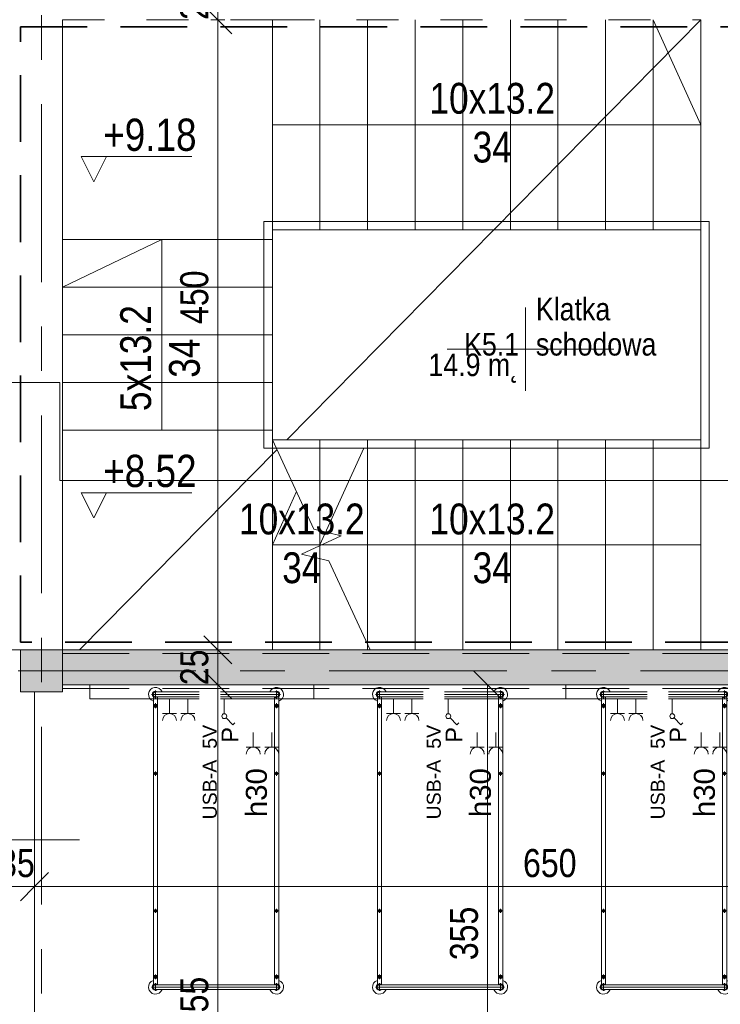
# Model space of a CAD drawing. Header units: centimetres. Extents: x -1631 to 1829, y -257 to 3158.
# Tile 11 of 128: x -1228 to -728, y 1130 to 1833. Entities that reach past the tile are written whole.
import ezdxf

# ---------------------------------------------------------------- set-up
doc = ezdxf.new("R2010")
doc.units = ezdxf.units.CM
for name, pattern in [('Dash', [60, 30, -30]), ('Hidden', [71.4375, 47.625, -23.8125]), ('Oś', [222.25, 127, -31.75, 31.75, -31.75]), ('Ukryte', [71.438, 47.625, -23.813])]:
    doc.linetypes.add(name, pattern=pattern)
for name, color, linetype, lineweight in [('A-ANNO-DIMS', 211, 'Continuous', 13), ('A-ANNO-DIMS-100', 211, 'Continuous', 13), ('A-ANNO-NOTE', 131, 'Continuous', 9), ('A-AREA', 32, 'Continuous', 13), ('A-AREA-IDEN', 2, 'Continuous', 13), ('A-DETL', 90, 'Continuous', 9), ('A-DETL-HDLN', 90, 'Ukryte', 9), ('A-DETL-THIN', 151, 'Continuous', 9), ('A-FLOR', 192, 'Continuous', 13), ('A-GLAZ-IDEN', 152, 'Continuous', 13), ('A-WALL', 113, 'Continuous', 13), ('A-WALL-PATT', 111, 'Continuous', 13), ('G-ANNO-DIMS', 111, 'Continuous', 13), ('G-ANNO-TEXT', 231, 'Continuous', 13), ('I-FURN', 30, 'Continuous', 9), ('Q-SPCQ', 91, 'Continuous', 9), ('S-COLS', 52, 'Continuous', 13), ('S-GRID', 1, 'Continuous', 13), ('S-STRS', 31, 'Continuous', 13), ('S-STRS-MBND', 31, 'Continuous', 13)]:
    doc.layers.add(name, color=color, linetype=linetype, lineweight=lineweight)
doc.styles.add('Arial Narrow', font='ARIALN.TTF', dxfattribs={"height": 22})
doc.styles.add('Arial Narrow_2', font='ARIALN.TTF', dxfattribs={"height": 23})
doc.styles.add('Arial Narrow_5', font='ARIALN.TTF', dxfattribs={"height": 20})
doc.styles.add('Arial_11', font='arial.ttf', dxfattribs={"width": 0.85, "height": 23})
doc.styles.add('Arial_13', font='arial.ttf', dxfattribs={"height": 0.2})
doc.styles.add('Arial_4', font='arial.ttf', dxfattribs={"height": 10})
doc.styles.add('Arial_5', font='arial.ttf', dxfattribs={"height": 12})
doc.styles.add('Arial_6', font='arial.ttf', dxfattribs={"height": 15})
doc.dimstyles.new('Diagonal_1_100__0__wewnętrzne_1', dxfattribs={"dimscale": 30.48, "dimtxt": 20.468619, "dimasz": 0.656168, "dimexe": 0.164042, "dimexo": 0.0625, "dimgap": 0.032808, "dimtad": 1, "dimdec": 0, "dimdsep": 46, "dimtxsty": 'Arial Narrow_5', "dimblk1": 'OBLIQUE', "dimblk2": 'OBLIQUE', "dimsah": 1, "dimcen": 0.09, "dimazin": 0, "dimtfac": 1, "dimtdec": 4, "dimtix": 1, "dimtmove": 0, "dimatfit": 3, "dimfxl": 0.164042, "dimfxlon": 1, "dimtvp": 1, "dimtolj": 1, "dimtzin": 0, "dimarcsym": 2})
doc.dimstyles.new('Diagonal_1_100__0__wewnętrzne_2', dxfattribs={"dimscale": 30.48, "dimtxt": 20.468619, "dimasz": 0.656168, "dimexe": 0.164042, "dimexo": 0.0625, "dimgap": 0.032808, "dimtad": 1, "dimdec": 0, "dimdsep": 46, "dimtxsty": 'Arial Narrow_5', "dimblk1": 'OBLIQUE', "dimblk2": 'OBLIQUE', "dimsah": 1, "dimcen": 0.09, "dimazin": 0, "dimtfac": 1, "dimtdec": 4, "dimtix": 1, "dimtmove": 2, "dimatfit": 3, "dimfxl": 0.164042, "dimfxlon": 1, "dimtvp": 1, "dimtolj": 1, "dimtzin": 0, "dimarcsym": 2})

# ---------------------------------------------------------------- blocks, each defined once
blk = doc.blocks.new('M_Concrete-Square-Column - 300 x 300mm-1794509-5_piętro III __10_50 m_ - stan projektowany')
at = {"layer": 'S-COLS', "lineweight": 9}
blk.add_hatch(color=254, dxfattribs=at).paths.add_polyline_path([(15, -15), (15, 15), (-15, 15), (-15, -15)], flags=0)
for p, q in [((15, 15), (-15, 15)), ((-15, 15), (-15, -15)), ((15, -15), (15, 15)), ((-15, -15), (15, -15))]:
    blk.add_line(p, q, dxfattribs=at)
blk = doc.blocks.new('łóżko 195x90 typ FAMED _102039_ - łóżko 195x90 typ FAMED _102039_-832813-5_piętro III __10_50 m_ - stan projektowany')
at = {"layer": 'I-FURN'}
for p, q in [((-43.25, 102.02), (-43.25, 107.47)), ((-43.25, 106.45), (43.25, 106.45)), ((43.25, 102.02), (43.25, 107.47)), ((-45.98, 104.75), (45.97, 104.75)), ((-44.75, 103.1), (-44.75, -102.61)), ((-43.25, 103.05), (43.25, 103.05)), ((-41.75, -102.55), (-41.75, 103.1)), ((41.75, -102.61), (41.75, 103.05)), ((44.75, 103.1), (44.75, -102.61)), ((-45, 96.6), (-41.5, 96.6)), ((-43.25, 94.85), (-43.25, 98.35)), ((45, 96.6), (41.5, 96.6)), ((43.25, 94.85), (43.25, 98.35)), ((-43.25, 49.69), (-43.25, 46.69)), ((43.25, 49.69), (43.25, 46.69)), ((-44.75, 48.19), (-41.75, 48.19)), ((44.75, 48.19), (41.75, 48.19)), ((-43.25, -48.31), (-43.25, -51.31)), ((43.25, -48.31), (43.25, -51.31)), ((-44.75, -49.81), (-41.75, -49.81)), ((44.75, -49.81), (41.75, -49.81)), ((-45, -96.93), (-41.5, -96.93)), ((-43.25, -95.18), (-43.25, -98.68)), ((45, -96.93), (41.5, -96.93)), ((43.25, -95.18), (43.25, -98.68)), ((45.97, -104.25), (-45.98, -104.25)), ((-43.25, -101.53), (-43.25, -106.98)), ((-43.25, -102.55), (43.25, -102.55)), ((43.25, -101.53), (43.25, -106.98)), ((-43.25, -105.95), (43.25, -105.95))]:
    blk.add_line(p, q, dxfattribs=at)
for centre, radius in [((-43.25, 96.6), 1.25), ((-43.25, 96.6), 0.8), ((43.25, 96.6), 1.25), ((43.25, 96.6), 0.8), ((-43.25, 48.19), 1), ((43.25, 48.19), 1), ((-43.25, -49.81), 1), ((43.25, -49.81), 1), ((-43.25, -96.93), 1.25), ((-43.25, -96.93), 0.8), ((43.25, -96.93), 1.25), ((43.25, -96.93), 0.8)]:
    blk.add_circle(centre, radius, dxfattribs=at)
for centre, radius, start, end in [((-43.25, 104.75), 5, 19.87687, 252.5424), ((-43.25, 104.75), 2.23, 49.8221, 312.38874), ((-43.25, 104.75), 1.93, 62.02067, 297.97933), ((-43.25, 104.75), 1.7, 90, 270), ((43.25, 104.75), 5, 287.4576, 160.12313), ((43.25, 104.75), 2.23, 229.8221, 130.1779), ((43.25, 104.75), 1.93, 242.02067, 117.97933), ((43.25, 104.75), 1.7, 270, 90), ((-43.25, -104.25), 5, 107.4576, 340.12313), ((-43.25, -104.25), 2.23, 49.8221, 310.1779), ((-43.25, -104.25), 1.93, 62.02067, 297.97933), ((-43.25, -104.25), 1.7, 90, 270), ((43.25, -104.25), 5, 199.87687, 72.5424), ((43.25, -104.25), 2.23, 229.8221, 130.1779), ((43.25, -104.25), 1.93, 242.02067, 117.97933), ((43.25, -104.25), 1.7, 270, 90)]:
    blk.add_arc(centre, radius, start, end, dxfattribs=at)
blk = doc.blocks.new('Panel Gazowo Oswietleniowy 2 - Type 1-2423720-5_piętro III __10_50 m_ - stan projektowany')
at = {"layer": 'Q-SPCQ'}
for p, q in [((-112.5, 56.83), (-102.5, 56.83)), ((-107.5, 56.83), (-107.5, 46.5)), ((-99.33, 56.83), (-89.33, 56.83)), ((-94.33, 56.83), (-94.33, 46.5)), ((47.5, 56.83), (57.5, 56.83)), ((52.5, 56.83), (52.5, 46.5)), ((60.67, 56.83), (70.67, 56.83)), ((65.67, 56.83), (65.67, 46.5)), ((-79.82, 40.93), (-81.13, 39.62)), ((-74.88, 35.98), (-79.82, 40.93)), ((80.18, 40.93), (78.87, 39.62)), ((85.12, 35.98), (80.18, 40.93)), ((-73.64, 22.5), (-73.64, 33)), ((-66.13, 32.83), (-56.13, 32.83)), ((-61.13, 32.83), (-61.13, 22.5)), ((-52.67, 32.83), (-42.67, 32.83)), ((-47.67, 32.83), (-47.67, 22.5)), ((-39.5, 32.83), (-29.5, 32.83)), ((-34.5, 32.83), (-34.5, 22.5)), ((86.36, 22.5), (86.36, 33)), ((93.87, 32.83), (103.87, 32.83)), ((98.87, 32.83), (98.87, 22.5)), ((107.33, 32.83), (117.33, 32.83)), ((112.33, 32.83), (112.33, 22.5)), ((120.5, 32.83), (130.5, 32.83)), ((125.5, 32.83), (125.5, 22.5)), ((-157.5, 12.5), (-157.5, 22.5)), ((-157.5, 22.5), (182.5, 22.5)), ((182.5, 22.5), (182.5, 12.5))]:
    blk.add_line(p, q, dxfattribs=at)
for centre in [(-73.64, 34.75), (86.36, 34.75)]:
    blk.add_circle(centre, 1.75, dxfattribs=at)
for centre, end in [((-107.5, 61.83), 0), ((-94.33, 61.83), 0), ((52.5, 61.83), 0), ((65.67, 61.83), 0), ((-61.13, 37.83), 360), ((-47.67, 37.83), 360), ((-34.5, 37.83), 360), ((98.87, 37.83), 360), ((112.33, 37.83), 360), ((125.5, 37.83), 360)]:
    blk.add_arc(centre, 5, 180, end, dxfattribs=at)
blk = doc.blocks.new('Spot Elevations - Kota wyk 2-385235-5_piętro III __10_50 m_ - stan projektowany')
at = {"layer": 'G-ANNO-DIMS'}
for p, q in [((0, 0), (-0.09, 0.18)), ((-0.09, 0.18), (0.6992, 0.18)), ((0, 0), (0.09, 0.18))]:
    blk.add_line(p, q, dxfattribs=at)
blk = doc.blocks.new('DIMBLOCK29-5_piętro III __10_50 m_ - stan projektowany')
at = {"layer": 'A-ANNO-DIMS-100', "transparency": 16777216}
for p, q in [((-1086.6, 1358.33), (-1096.6, 1368.33)), ((-1091.6, 1358.33), (-1081.6, 1358.33)), ((-1086.6, 1358.33), (-1091.6, 1358.33)), ((-1086.6, 903.33), (-1086.6, 1358.33)), ((-1086.6, 1358.33), (-1076.6, 1348.33)), ((-1086.6, 903.33), (-1096.6, 913.33)), ((-1091.6, 903.33), (-1081.6, 903.33)), ((-1086.6, 903.33), (-1091.6, 903.33)), ((-1086.6, 903.33), (-1076.6, 893.33))]:
    blk.add_line(p, q, dxfattribs=at)
at = {"layer": 'A-ANNO-DIMS-100', "color": 0, "transparency": 16777216, "insert": (-1113.45, 1111.82), "char_height": 20, "width": 45.6158, "attachment_point": 1, "rotation": 90, "line_spacing_factor": 0.974696, "style": 'Arial Narrow_5'}
blk.add_mtext('455', dxfattribs=at)
blk = doc.blocks.new('_Oblique')
at = {"color": 0, "linetype": 'ByBlock', "lineweight": -2}
blk.add_line((-0.5, -0.5), (0.5, 0.5), dxfattribs=at)
blk = doc.blocks.new('DIMBLOCK30-5_piętro III __10_50 m_ - stan projektowany')
at = {"layer": 'A-ANNO-DIMS-100', "transparency": 16777216}
for p, q in [((-1086.6, 1383.33), (-1096.6, 1393.33)), ((-1091.6, 1383.33), (-1081.6, 1383.33)), ((-1086.6, 1383.33), (-1091.6, 1383.33)), ((-1086.6, 1358.33), (-1086.6, 1383.33)), ((-1086.6, 1383.33), (-1076.6, 1373.33)), ((-1086.6, 1358.33), (-1096.6, 1368.33)), ((-1091.6, 1358.33), (-1081.6, 1358.33)), ((-1086.6, 1358.33), (-1091.6, 1358.33)), ((-1086.6, 1358.33), (-1076.6, 1348.33))]:
    blk.add_line(p, q, dxfattribs=at)
at = {"layer": 'A-ANNO-DIMS-100', "color": 0, "transparency": 16777216, "insert": (-1113.45, 1358.15), "char_height": 20, "width": 30.4105, "attachment_point": 1, "rotation": 90, "line_spacing_factor": 0.974696, "style": 'Arial Narrow_5'}
blk.add_mtext('25', dxfattribs=at)
blk = doc.blocks.new('DIMBLOCK31-5_piętro III __10_50 m_ - stan projektowany')
at = {"layer": 'A-ANNO-DIMS-100', "transparency": 16777216}
for p, q in [((-1086.6, 1833.33), (-1096.6, 1843.33)), ((-1091.6, 1833.33), (-1081.6, 1833.33)), ((-1086.6, 1833.33), (-1091.6, 1833.33)), ((-1086.6, 1383.33), (-1086.6, 1833.33)), ((-1086.6, 1833.33), (-1076.6, 1823.33)), ((-1086.6, 1383.33), (-1096.6, 1393.33)), ((-1091.6, 1383.33), (-1081.6, 1383.33)), ((-1086.6, 1383.33), (-1091.6, 1383.33)), ((-1086.6, 1383.33), (-1076.6, 1373.33))]:
    blk.add_line(p, q, dxfattribs=at)
at = {"layer": 'A-ANNO-DIMS-100', "color": 0, "transparency": 16777216, "insert": (-1113.45, 1616.05), "char_height": 20, "width": 45.6158, "attachment_point": 1, "rotation": 90, "line_spacing_factor": 0.974696, "style": 'Arial Narrow_5'}
blk.add_mtext('450', dxfattribs=at)
blk = doc.blocks.new('DIMBLOCK32-5_piętro III __10_50 m_ - stan projektowany')
at = {"layer": 'A-ANNO-DIMS-100', "transparency": 16777216}
for p, q in [((-1086.6, 1858.33), (-1096.6, 1868.33)), ((-1091.6, 1858.33), (-1081.6, 1858.33)), ((-1086.6, 1858.33), (-1091.6, 1858.33)), ((-1086.6, 1833.33), (-1086.6, 1858.33)), ((-1086.6, 1858.33), (-1076.6, 1848.33)), ((-1086.6, 1833.33), (-1096.6, 1843.33)), ((-1091.6, 1833.33), (-1081.6, 1833.33)), ((-1086.6, 1833.33), (-1091.6, 1833.33)), ((-1086.6, 1833.33), (-1076.6, 1823.33))]:
    blk.add_line(p, q, dxfattribs=at)
at = {"layer": 'A-ANNO-DIMS-100', "color": 0, "transparency": 16777216, "insert": (-1113.45, 1833.15), "char_height": 20, "width": 30.4105, "attachment_point": 1, "rotation": 90, "line_spacing_factor": 0.974696, "style": 'Arial Narrow_5'}
blk.add_mtext('25', dxfattribs=at)
blk = doc.blocks.new('DIMBLOCK45-5_piętro III __10_50 m_ - stan projektowany')
at = {"layer": 'A-ANNO-DIMS-100', "transparency": 16777216}
for p, q in [((-1217.62, 1214.34), (-1207.62, 1224.34)), ((-567.62, 1214.34), (-557.62, 1224.34)), ((-1217.62, 1209.34), (-1217.62, 1219.34)), ((-567.62, 1209.34), (-567.62, 1219.34)), ((-1217.62, 1214.34), (-1227.62, 1204.34)), ((-567.62, 1214.34), (-1217.62, 1214.34)), ((-1217.62, 1214.34), (-1217.62, 1209.34)), ((-567.62, 1214.34), (-577.62, 1204.34)), ((-567.62, 1214.34), (-567.62, 1209.34))]:
    blk.add_line(p, q, dxfattribs=at)
at = {"layer": 'A-ANNO-DIMS-100', "color": 0, "transparency": 16777216, "insert": (-868.57, 1241.19), "char_height": 20, "width": 45.6158, "attachment_point": 1, "line_spacing_factor": 0.974696, "style": 'Arial Narrow_5'}
blk.add_mtext('650', dxfattribs=at)
blk = doc.blocks.new('DIMBLOCK46-5_piętro III __10_50 m_ - stan projektowany')
at = {"layer": 'A-ANNO-DIMS-100', "transparency": 16777216}
for p, q in [((-1252.62, 1214.34), (-1242.62, 1224.34)), ((-1217.62, 1214.34), (-1207.62, 1224.34)), ((-1252.62, 1209.34), (-1252.62, 1219.34)), ((-1217.62, 1209.34), (-1217.62, 1219.34)), ((-1252.62, 1214.34), (-1262.62, 1204.34)), ((-1217.62, 1214.34), (-1252.62, 1214.34)), ((-1252.62, 1214.34), (-1252.62, 1209.34)), ((-1217.62, 1214.34), (-1227.62, 1204.34)), ((-1217.62, 1214.34), (-1217.62, 1209.34))]:
    blk.add_line(p, q, dxfattribs=at)
at = {"layer": 'A-ANNO-DIMS-100', "color": 0, "transparency": 16777216, "insert": (-1242.82, 1241.19), "char_height": 20, "width": 30.4105, "attachment_point": 1, "line_spacing_factor": 0.974696, "style": 'Arial Narrow_5'}
blk.add_mtext('35', dxfattribs=at)
blk = doc.blocks.new('DIMBLOCK108-5_piętro III __10_50 m_ - stan projektowany')
at = {"layer": 'A-ANNO-DIMS-100', "transparency": 16777216}
for p, q in [((-893.96, 1358.33), (-903.96, 1368.33)), ((-888.96, 1358.33), (-898.96, 1358.33)), ((-893.96, 1358.33), (-893.96, 1003.33)), ((-893.96, 1358.33), (-883.96, 1348.33)), ((-893.96, 1358.33), (-888.96, 1358.33)), ((-893.96, 1003.33), (-903.96, 1013.33)), ((-888.96, 1003.33), (-898.96, 1003.33)), ((-893.96, 1003.33), (-883.96, 993.33)), ((-893.96, 1003.33), (-888.96, 1003.33))]:
    blk.add_line(p, q, dxfattribs=at)
at = {"layer": 'A-ANNO-DIMS-100', "color": 0, "transparency": 16777216, "insert": (-920.81, 1161.82), "char_height": 20, "width": 45.6158, "attachment_point": 1, "rotation": 90, "line_spacing_factor": 0.974696, "style": 'Arial Narrow_5'}
blk.add_mtext('355', dxfattribs=at)
blk = doc.blocks.new('METKA_POMIESZCZENIA2 - Rozbudowana - bez ramki-2396678-5_piętro III __10_50 m_ - stan projektowany')
at = {"layer": 'A-AREA-IDEN'}
for p, q in [((0, 0.425), (0, 0)), ((0.098, 0), (-0.8, 0)), ((-0.8, 0), (0.9, 0)), ((0, 0), (0, -0.425))]:
    blk.add_line(p, q, dxfattribs=at)
blk = doc.blocks.new('Okno_LD_typ 100 - metka _ wys_parapetu-2491833-5_piętro III __10_50 m_ - stan projektowany')
at = {"layer": 'A-GLAZ-IDEN'}
blk.add_line((0, 1.8925), (0, -0.3919), dxfattribs=at)
blk.add_circle((0, -0.0919), 0.3, dxfattribs=at)
at = {"layer": 'A-GLAZ-IDEN', "insert": (0.4711, 0.6634), "char_height": 0.2, "width": 0.48783, "attachment_point": 3, "rotation": 90, "line_spacing_factor": 0.936439, "style": 'Arial_13', "bg_fill": 3, "box_fill_scale": 1.25, "bg_fill_color": 256, "bg_fill_true_color": 13158600, "bg_fill_transparency": 0}
blk.add_mtext('\\pxqr,t6.35,12.7,19.05,25.4,31.75,38.1,44.45,50.8,57.15,63.5,69.85,76.2,82.55,88.9,95.25,101.6,107.95,114.3,120.65,127,133.35,139.7,146.05,152.4,158.75,165.1,171.45,177.8,184.15,190.5,196.85,203.2;{hp= }', dxfattribs=at)

msp = doc.modelspace()

# ---------------------------------------------------------------- hatches: boundary and pattern name
at = {"layer": 'A-WALL-PATT'}
msp.add_hatch(color=9, dxfattribs=at).paths.add_polyline_path([(-627.62, 1358.33), (-627.62, 1383.33), (-1197.62, 1383.33), (-1197.62, 1358.33), (-628.34, 1358.33)], flags=0)

# ---------------------------------------------------------------- linework, layer by layer
at = {"layer": 'A-AREA', "lineweight": 9}
for p, q in [((-1037.41, 1533.33), (-741.62, 1833.33)), ((-1185.3, 1383.33), (-1044.34, 1526.29))]:
    msp.add_line(p, q, dxfattribs=at)
at = {"layer": 'A-DETL', "linetype": 'Hidden', "lineweight": 35}
for p, q in [((-1227.62, 1828.33), (-576.62, 1828.33)), ((-1227.62, 1388.83), (-1227.62, 1828.33)), ((-576.62, 1388.83), (-1227.62, 1388.83))]:
    msp.add_line(p, q, dxfattribs=at)
at = {"layer": 'A-DETL-HDLN'}
msp.add_line((-1197.62, 1380.83), (1172.38, 1380.83), dxfattribs=at)
at = {"layer": 'A-DETL-THIN'}
for p, q in [((-775.62, 1833.33), (-741.62, 1758.33)), ((-1047.62, 1758.33), (-741.62, 1758.33)), ((-741.62, 1758.33), (-775.62, 1758.33)), ((-1053.62, 1527.33), (-1053.62, 1689.33)), ((-1053.62, 1689.33), (-735.62, 1689.33)), ((-735.62, 1689.33), (-735.62, 1527.33)), ((-1047.62, 1683.33), (-741.62, 1683.33)), ((-1047.62, 1533.33), (-1047.62, 1683.33)), ((-741.62, 1683.33), (-741.62, 1533.33)), ((-741.62, 1683.33), (-741.62, 1533.33)), ((-1126.62, 1676.33), (-1197.62, 1642.33)), ((-1126.62, 1540.33), (-1126.62, 1676.33)), ((-1293.62, 1574.33), (-1199.35, 1574.33)), ((-1199.35, 1574.33), (-1199.35, 1504.23)), ((-741.62, 1533.33), (-1047.62, 1533.33)), ((-735.62, 1527.33), (-1053.62, 1527.33)), ((-1013.62, 1458.33), (-982.34, 1527.33)), ((-1199.35, 1504.23), (-393.63, 1504.23)), ((-1047.62, 1458.33), (-1030.28, 1496.58)), ((-1013.62, 1458.33), (-1047.62, 1458.33)), ((-741.62, 1458.33), (-1013.62, 1458.33))]:
    msp.add_line(p, q, dxfattribs=at)
at = {"layer": 'A-FLOR', "lineweight": 9}
msp.add_line((-741.62, 1833.33), (-741.62, 1533.33), dxfattribs=at)
at = {"layer": 'A-WALL', "lineweight": 9}
for p, q in [((-1227.62, 1383.33), (-1238.62, 1383.33)), ((-627.62, 1383.33), (-1197.62, 1383.33)), ((-1197.62, 1358.33), (-627.62, 1358.33)), ((-1217.62, 1353.33), (-1217.62, 903.33))]:
    msp.add_line(p, q, dxfattribs=at)
at = {"layer": 'S-GRID', "linetype": 'Oś'}
for p, q in [((-1212.62, 2884.27), (-1212.62, 27.13)), ((1342.46, 1368.33), (-1368.76, 1368.33))]:
    msp.add_line(p, q, dxfattribs=at)
at = {"layer": 'S-STRS', "lineweight": 9}
for p, q in [((-1197.62, 1833.33), (-1197.62, 1676.33)), ((-1047.62, 1833.33), (-1047.62, 1683.33)), ((-1047.62, 1833.33), (-1047.62, 1683.33)), ((-1013.62, 1833.33), (-1013.62, 1683.33)), ((-1013.62, 1833.33), (-1013.62, 1683.33)), ((-979.62, 1833.33), (-979.62, 1683.33)), ((-979.62, 1833.33), (-979.62, 1683.33)), ((-945.62, 1833.33), (-945.62, 1683.33)), ((-945.62, 1833.33), (-945.62, 1683.33)), ((-911.62, 1833.33), (-911.62, 1683.33)), ((-911.62, 1833.33), (-911.62, 1683.33)), ((-877.62, 1833.33), (-877.62, 1683.33)), ((-877.62, 1833.33), (-877.62, 1683.33)), ((-843.62, 1833.33), (-843.62, 1683.33)), ((-843.62, 1833.33), (-843.62, 1683.33)), ((-809.62, 1833.33), (-809.62, 1683.33)), ((-809.62, 1833.33), (-809.62, 1683.33)), ((-775.62, 1833.33), (-775.62, 1683.33)), ((-775.62, 1833.33), (-775.62, 1683.33)), ((-741.62, 1833.33), (-741.62, 1683.33)), ((-1047.62, 1676.33), (-1047.62, 1683.33)), ((-1047.62, 1683.33), (-1013.62, 1683.33)), ((-1013.62, 1683.33), (-979.62, 1683.33)), ((-979.62, 1683.33), (-945.62, 1683.33)), ((-945.62, 1683.33), (-911.62, 1683.33)), ((-911.62, 1683.33), (-877.62, 1683.33)), ((-877.62, 1683.33), (-843.62, 1683.33)), ((-843.62, 1683.33), (-809.62, 1683.33)), ((-809.62, 1683.33), (-775.62, 1683.33)), ((-775.62, 1683.33), (-741.62, 1683.33)), ((-1197.62, 1676.33), (-1047.62, 1676.33)), ((-1197.62, 1642.33), (-1197.62, 1676.33)), ((-1197.62, 1676.33), (-1047.62, 1676.33)), ((-1047.62, 1642.33), (-1047.62, 1676.33)), ((-1197.62, 1608.33), (-1197.62, 1642.33)), ((-1197.62, 1642.33), (-1047.62, 1642.33)), ((-1197.62, 1642.33), (-1047.62, 1642.33)), ((-1047.62, 1608.33), (-1047.62, 1642.33)), ((-1197.62, 1574.33), (-1197.62, 1608.33)), ((-1197.62, 1608.33), (-1047.62, 1608.33)), ((-1197.62, 1608.33), (-1047.62, 1608.33)), ((-1047.62, 1574.33), (-1047.62, 1608.33)), ((-1197.62, 1540.33), (-1197.62, 1574.33)), ((-1197.62, 1574.33), (-1047.62, 1574.33)), ((-1197.62, 1574.33), (-1047.62, 1574.33)), ((-1047.62, 1540.33), (-1047.62, 1574.33)), ((-1197.62, 1540.33), (-1197.62, 1383.33)), ((-1197.62, 1540.33), (-1047.62, 1540.33)), ((-1197.62, 1540.33), (-1047.62, 1540.33)), ((-1047.62, 1533.33), (-1047.62, 1540.33)), ((-1047.62, 1383.33), (-1047.62, 1533.33)), ((-1047.62, 1383.33), (-1047.62, 1533.33)), ((-1013.62, 1533.33), (-1047.62, 1533.33)), ((-979.62, 1533.33), (-1013.62, 1533.33)), ((-1013.62, 1468.61), (-1013.62, 1533.33)), ((-1013.62, 1468.61), (-1013.62, 1533.33)), ((-945.62, 1533.33), (-979.62, 1533.33)), ((-979.62, 1387.5), (-979.62, 1533.33)), ((-979.62, 1387.5), (-979.62, 1533.33)), ((-911.62, 1533.33), (-945.62, 1533.33)), ((-945.62, 1383.33), (-945.62, 1533.33)), ((-945.62, 1383.33), (-945.62, 1533.33)), ((-877.62, 1533.33), (-911.62, 1533.33)), ((-911.62, 1383.33), (-911.62, 1533.33)), ((-911.62, 1383.33), (-911.62, 1533.33)), ((-843.62, 1533.33), (-877.62, 1533.33)), ((-877.62, 1383.33), (-877.62, 1533.33)), ((-877.62, 1383.33), (-877.62, 1533.33)), ((-809.62, 1533.33), (-843.62, 1533.33)), ((-843.62, 1383.33), (-843.62, 1533.33)), ((-843.62, 1383.33), (-843.62, 1533.33)), ((-775.62, 1533.33), (-809.62, 1533.33)), ((-809.62, 1383.33), (-809.62, 1533.33)), ((-809.62, 1383.33), (-809.62, 1533.33)), ((-741.62, 1533.33), (-775.62, 1533.33)), ((-775.62, 1383.33), (-775.62, 1533.33)), ((-775.62, 1383.33), (-775.62, 1533.33)), ((-741.62, 1383.33), (-741.62, 1533.33)), ((-741.62, 1383.33), (-741.62, 1533.33)), ((-1013.62, 1457.87), (-1013.62, 1468.61)), ((-1013.62, 1457.87), (-1013.62, 1468.61)), ((-1013.62, 1448.52), (-1013.62, 1457.87)), ((-1013.62, 1448.52), (-1013.62, 1457.87)), ((-1013.62, 1383.33), (-1013.62, 1448.52)), ((-1013.62, 1383.33), (-1013.62, 1448.52)), ((-979.62, 1383.33), (-979.62, 1387.5)), ((-979.62, 1383.33), (-979.62, 1387.5))]:
    msp.add_line(p, q, dxfattribs=at)
at = {"layer": 'S-STRS-MBND', "linetype": 'Dash', "lineweight": 9}
for p, q in [((-1197.62, 1833.33), (-1197.62, 1676.33)), ((-1047.62, 1833.33), (-1197.62, 1833.33)), ((-1047.62, 1833.33), (-1047.62, 1683.33)), ((-1047.62, 1833.33), (-741.62, 1833.33)), ((-1047.62, 1833.33), (-1047.62, 1683.33)), ((-1013.62, 1833.33), (-1013.62, 1683.33)), ((-1013.62, 1833.33), (-1013.62, 1683.33)), ((-979.62, 1833.33), (-979.62, 1683.33)), ((-979.62, 1833.33), (-979.62, 1683.33)), ((-945.62, 1833.33), (-945.62, 1683.33)), ((-945.62, 1833.33), (-945.62, 1683.33)), ((-911.62, 1833.33), (-911.62, 1683.33)), ((-911.62, 1833.33), (-911.62, 1683.33)), ((-877.62, 1833.33), (-877.62, 1683.33)), ((-877.62, 1833.33), (-877.62, 1683.33)), ((-843.62, 1833.33), (-843.62, 1683.33)), ((-843.62, 1833.33), (-843.62, 1683.33)), ((-809.62, 1833.33), (-809.62, 1683.33)), ((-809.62, 1833.33), (-809.62, 1683.33)), ((-775.62, 1833.33), (-775.62, 1683.33)), ((-775.62, 1833.33), (-775.62, 1683.33)), ((-741.62, 1833.33), (-741.62, 1683.33)), ((-1047.62, 1676.33), (-1047.62, 1683.33)), ((-1047.62, 1683.33), (-741.62, 1683.33)), ((-1197.62, 1676.33), (-1047.62, 1676.33)), ((-1197.62, 1540.33), (-1197.62, 1676.33)), ((-1197.62, 1676.33), (-1047.62, 1676.33)), ((-1047.62, 1540.33), (-1047.62, 1676.33)), ((-1197.62, 1642.33), (-1047.62, 1642.33)), ((-1197.62, 1642.33), (-1047.62, 1642.33)), ((-1197.62, 1608.33), (-1047.62, 1608.33)), ((-1197.62, 1608.33), (-1047.62, 1608.33)), ((-1197.62, 1574.33), (-1047.62, 1574.33)), ((-1197.62, 1574.33), (-1047.62, 1574.33)), ((-1197.62, 1540.33), (-1197.62, 1383.33)), ((-1197.62, 1540.33), (-1047.62, 1540.33)), ((-1197.62, 1540.33), (-1047.62, 1540.33)), ((-1047.62, 1533.33), (-1047.62, 1540.33)), ((-1047.62, 1383.33), (-1047.62, 1533.33)), ((-1047.62, 1383.33), (-1047.62, 1533.33)), ((-1013.62, 1457.87), (-1013.62, 1468.61)), ((-1013.62, 1457.87), (-1013.62, 1468.61)), ((-1013.62, 1383.33), (-1013.62, 1448.52)), ((-1013.62, 1383.33), (-1013.62, 1448.52)), ((-979.62, 1383.33), (-979.62, 1387.5)), ((-979.62, 1383.33), (-979.62, 1387.5)), ((-1197.62, 1383.33), (-1047.62, 1383.33)), ((-1016.71, 1383.33), (-1047.62, 1383.33))]:
    msp.add_line(p, q, dxfattribs=at)
at = {"layer": 'S-STRS-MBND', "lineweight": 9}
for p, q in [((-1047.62, 1533.33), (-1017.93, 1469.65)), ((-1017.93, 1469.65), (-998.49, 1464.93)), ((-998.49, 1464.93), (-1026.81, 1451.72)), ((-1026.81, 1451.72), (-1007.37, 1447)), ((-1007.37, 1447), (-977.68, 1383.33))]:
    msp.add_line(p, q, dxfattribs=at)

# ---------------------------------------------------------------- block references
at = {"layer": 'A-AREA-IDEN', "xscale": 69.99999999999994, "yscale": 69.99999999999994, "zscale": 69.99999999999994}
msp.add_blockref('METKA_POMIESZCZENIA2 - Rozbudowana - bez ramki-2396678-5_piętro III __10_50 m_ - stan projektowany', (-866.7, 1598.04), dxfattribs=at)
at = {"layer": 'G-ANNO-DIMS', "xscale": 99.99999999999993, "yscale": 99.99999999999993, "zscale": 99.99999999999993}
for p in [(-1175.16, 1717.59), (-1175.16, 1477.59)]:
    msp.add_blockref('Spot Elevations - Kota wyk 2-385235-5_piętro III __10_50 m_ - stan projektowany', p, dxfattribs=at)
at = {"layer": 'I-FURN'}
for p in [(-1087.87, 1246.88), (-927.87, 1246.88), (-767.87, 1246.88)]:
    msp.add_blockref('łóżko 195x90 typ FAMED _102039_ - łóżko 195x90 typ FAMED _102039_-832813-5_piętro III __10_50 m_ - stan projektowany', p, dxfattribs=at)
at = {"layer": 'Q-SPCQ', "rotation": 180}
for p in [(-995.62, 1370.83), (-835.62, 1370.83)]:
    msp.add_blockref('Panel Gazowo Oswietleniowy 2 - Type 1-2423720-5_piętro III __10_50 m_ - stan projektowany', p, dxfattribs=at)
at = {"layer": 'S-COLS', "lineweight": 9}
msp.add_blockref('M_Concrete-Square-Column - 300 x 300mm-1794509-5_piętro III __10_50 m_ - stan projektowany', (-1212.62, 1368.33), dxfattribs=at)

# ---------------------------------------------------------------- texts
at = {"layer": 'A-AREA-IDEN', "char_height": 16.1, "line_spacing_factor": 0.936439, "style": 'Arial_11'}
for s, insert, width, attachment_point in [('\\pxt3.69565,7.3913,11.08696,14.78261,18.47826,22.17391,25.86957,29.56522,33.26087,36.95652,40.65217,44.34783,48.04348,51.73913,55.43478,59.13043,62.82609,66.52174,70.21739,73.91304,77.6087,81.30435,85,88.69565,92.3913,96.08696,99.78261,103.47826,107.17391,110.86957,114.56522,118.26087;{Klatka\\Pschodowa}', (-859.4, 1593.3), 85.3825, 7), ('\\pxqr,t3.69565,7.3913,11.08696,14.78261,18.47826,22.17391,25.86957,29.56522,33.26087,36.95652,40.65217,44.34783,48.04348,51.73913,55.43478,59.13043,62.82609,66.52174,70.21739,73.91304,77.6087,81.30435,85,88.69565,92.3913,96.08696,99.78261,103.47826,107.17391,110.86957,114.56522,118.26087;{K5.1}', (-871.36, 1593.3), 38.9725, 9), ('\\pt84.99995,169.9999,255.00008,340.00003,424.99998,509.99993,595.00011,680.00006,765.00001,849.99996,934.99991,1020.00009,1105.00004,1189.99999,1274.99994,1359.99989,1445.00007,1530.00002,1614.99997,1699.99992,1785.0001,1870.00005,1955,2039.99995,2124.9999,2210.00008,2295.00003,2379.99998,2464.99993,2550.00011,2635.00006,2720.00001;14.9 m˛', (-871.36, 1594.97), 64.141, 3)]:
    msp.add_mtext(s, dxfattribs=dict(at, insert=insert, width=width, attachment_point=attachment_point))
at = {"layer": 'G-ANNO-DIMS', "char_height": 23, "width": 79.9367, "attachment_point": 1, "line_spacing_factor": 0.974696, "style": 'Arial Narrow_2'}
for s, insert in [('+9.18', (-1168.46, 1762.69)), ('+8.52', (-1168.46, 1522.69))]:
    msp.add_mtext(s, dxfattribs=dict(at, insert=insert))
at = {"layer": 'G-ANNO-TEXT', "color": 7, "char_height": 22, "width": 89.486, "attachment_point": 2, "line_spacing_factor": 0.949189, "style": 'Arial Narrow'}
for insert in [(-890.59, 1788.19), (-1026.59, 1487.84), (-890.59, 1487.84)]:
    msp.add_mtext('\\pxqc,t5.77273,11.54545,17.31818,23.09091,28.86364,34.63636,40.40909,46.18182,51.95455,57.72727,63.5,69.27273,75.04545,80.81818,86.59091,92.36364,98.13636,103.90909,109.68182,115.45455,121.22727,127,132.77273,138.54545,144.31818,150.09091,155.86364,161.63636,167.40909,173.18182,178.95455,184.72727;{10x13.2\\P34}', dxfattribs=dict(at, insert=insert))
at = {"layer": 'G-ANNO-TEXT', "color": 7, "insert": (-1156.29, 1591.7), "char_height": 22, "width": 75.548, "attachment_point": 2, "rotation": 90, "line_spacing_factor": 0.949189, "style": 'Arial Narrow'}
msp.add_mtext('\\pxqc,t5.77273,11.54545,17.31818,23.09091,28.86364,34.63636,40.40909,46.18182,51.95455,57.72727,63.5,69.27273,75.04545,80.81818,86.59091,92.36364,98.13636,103.90909,109.68182,115.45455,121.22727,127,132.77273,138.54545,144.31818,150.09091,155.86364,161.63636,167.40909,173.18182,178.95455,184.72727;{5x13.2\\P34}', dxfattribs=at)

# ---------------------------------------------------------------- dimensions: what is measured, and where the dimension line sits
at = {"layer": 'A-ANNO-DIMS'}
dim = msp.add_linear_dim(base=(-1086.6, 1858.33), p1=(-1091.6, 1833.33), p2=(-1091.6, 1858.33), angle=90, dimstyle='Diagonal_1_100__0__wewnętrzne_1', override={"dimpost": '<>', "dimfxl": 25}, dxfattribs=at)
dim.commit()
dim.dimension.update_dxf_attribs({"geometry": 'DIMBLOCK32-5_piętro III __10_50 m_ - stan projektowany', "text_midpoint": (-1097.81, 1845.83)})
dim = msp.add_linear_dim(base=(-1086.6, 1833.33), p1=(-1091.6, 1383.33), p2=(-1091.6, 1833.33), angle=90, dimstyle='Diagonal_1_100__0__wewnętrzne_2', override={"dimpost": '<>', "dimfxl": 450}, dxfattribs=at)
dim.commit()
dim.dimension.update_dxf_attribs({"geometry": 'DIMBLOCK31-5_piętro III __10_50 m_ - stan projektowany', "text_midpoint": (-1100.12, 1638.85), "dimtype": 160, "text_rotation": 90})
dim = msp.add_linear_dim(base=(-1252.62, 1214.34), p1=(-1217.62, 1209.34), p2=(-1252.62, 1209.34), dimstyle='Diagonal_1_100__0__wewnętrzne_2', override={"dimpost": '<>', "dimfxl": 35}, dxfattribs=at)
dim.commit()
dim.dimension.update_dxf_attribs({"geometry": 'DIMBLOCK46-5_piętro III __10_50 m_ - stan projektowany', "text_midpoint": (-1227.62, 1227.86), "dimtype": 160, "text_rotation": 360})

# ---------------------------------------------------------------- next in the draw order: texts
at = {"layer": 'A-ANNO-NOTE', "lineweight": 13, "rotation": 90, "line_spacing_factor": 0.936439, "bg_fill": 3, "box_fill_scale": 1.25, "bg_fill_color": 256, "bg_fill_true_color": 13158600, "bg_fill_transparency": 0}
for s, insert, char_height, width, attachment_point, style in [('\\pxqc,t12.7,25.4,38.1,50.8,63.5,76.2,88.9,101.6,114.3,127,139.7,152.4,165.1,177.8,190.5,203.2,215.9,228.6,241.3,254,266.7,279.4,292.1,304.8,317.5,330.2,342.9,355.6,368.3,381,393.7,406.4;{USB-A  5V}', (-1092.25, 1296.09), 10, 113.1, 5, 'Arial_4'), ('\\pxqc,t12.7,25.4,38.1,50.8,63.5,76.2,88.9,101.6,114.3,127,139.7,152.4,165.1,177.8,190.5,203.2,215.9,228.6,241.3,254,266.7,279.4,292.1,304.8,317.5,330.2,342.9,355.6,368.3,381,393.7,406.4;{USB-A  5V}', (-932.25, 1296.09), 10, 113.1, 5, 'Arial_4'), ('\\pxqc,t12.7,25.4,38.1,50.8,63.5,76.2,88.9,101.6,114.3,127,139.7,152.4,165.1,177.8,190.5,203.2,215.9,228.6,241.3,254,266.7,279.4,292.1,304.8,317.5,330.2,342.9,355.6,368.3,381,393.7,406.4;{USB-A  5V}', (-772.25, 1296.09), 10, 113.1, 5, 'Arial_4'), ('\\pxt8.46667,16.93333,25.4,33.86667,42.33333,50.8,59.26667,67.73333,76.2,84.66667,93.13333,101.6,110.06667,118.53333,127,135.46667,143.93333,152.4,160.86667,169.33333,177.8,186.26667,194.73333,203.2,211.66667,220.13333,228.6,237.06667,245.53333,254,262.46667,270.93333;{h30}', (-1066.55, 1263.98), 15, 36.764, 1, 'Arial_6'), ('\\pxt8.46667,16.93333,25.4,33.86667,42.33333,50.8,59.26667,67.73333,76.2,84.66667,93.13333,101.6,110.06667,118.53333,127,135.46667,143.93333,152.4,160.86667,169.33333,177.8,186.26667,194.73333,203.2,211.66667,220.13333,228.6,237.06667,245.53333,254,262.46667,270.93333;{h30}', (-906.55, 1263.98), 15, 36.764, 1, 'Arial_6'), ('\\pxt8.46667,16.93333,25.4,33.86667,42.33333,50.8,59.26667,67.73333,76.2,84.66667,93.13333,101.6,110.06667,118.53333,127,135.46667,143.93333,152.4,160.86667,169.33333,177.8,186.26667,194.73333,203.2,211.66667,220.13333,228.6,237.06667,245.53333,254,262.46667,270.93333;{h30}', (-746.55, 1263.98), 15, 36.764, 1, 'Arial_6')]:
    msp.add_mtext(s, dxfattribs=dict(at, insert=insert, char_height=char_height, width=width, attachment_point=attachment_point, style=style))

# ---------------------------------------------------------------- next in the draw order: texts
at = {"layer": 'A-ANNO-NOTE', "lineweight": 13, "char_height": 12, "width": 12.019, "attachment_point": 5, "rotation": 90, "line_spacing_factor": 0.936439, "style": 'Arial_5'}
for insert in [(-1077.87, 1322.73), (-917.87, 1322.73), (-757.87, 1322.73)]:
    msp.add_mtext('\\pxqc,t10.58333,21.16667,31.75,42.33333,52.91667,63.5,74.08333,84.66667,95.25,105.83333,116.41667,127,137.58333,148.16667,158.75,169.33333,179.91667,190.5,201.08333,211.66667,222.25,232.83333,243.41667,254,264.58333,275.16667,285.75,296.33333,306.91667,317.5,328.08333,338.66667;{P}', dxfattribs=dict(at, insert=insert))
at = {"layer": 'A-ANNO-NOTE', "lineweight": 13, "insert": (-906.55, 1263.98), "char_height": 15, "width": 36.764, "attachment_point": 1, "rotation": 90, "line_spacing_factor": 0.936439, "style": 'Arial_6', "bg_fill": 3, "box_fill_scale": 1.25, "bg_fill_color": 256, "bg_fill_true_color": 13158600, "bg_fill_transparency": 0}
msp.add_mtext('\\pxt8.46667,16.93333,25.4,33.86667,42.33333,50.8,59.26667,67.73333,76.2,84.66667,93.13333,101.6,110.06667,118.53333,127,135.46667,143.93333,152.4,160.86667,169.33333,177.8,186.26667,194.73333,203.2,211.66667,220.13333,228.6,237.06667,245.53333,254,262.46667,270.93333;{h30}', dxfattribs=at)

# ---------------------------------------------------------------- next in the draw order: dimensions: what is measured, and where the dimension line sits
at = {"layer": 'A-ANNO-DIMS'}
for base, p1, p2, override, picture, middle in [((-1086.6, 1383.33), (-1091.6, 1358.33), (-1091.6, 1383.33), {"dimpost": '<>', "dimfxl": 25}, 'DIMBLOCK30-5_piętro III __10_50 m_ - stan projektowany', (-1097.81, 1370.83)), ((-1086.6, 1358.33), (-1091.6, 903.33), (-1091.6, 1358.33), {"dimpost": '<>', "dimfxl": 455}, 'DIMBLOCK29-5_piętro III __10_50 m_ - stan projektowany', (-1097.77, 1130.83))]:
    dim = msp.add_linear_dim(base=base, p1=p1, p2=p2, angle=90, dimstyle='Diagonal_1_100__0__wewnętrzne_1', override=override, dxfattribs=at)
    dim.commit()
    dim.dimension.update_dxf_attribs({"geometry": picture, "text_midpoint": middle})

# ---------------------------------------------------------------- next in the draw order: texts
at = {"layer": 'A-ANNO-NOTE', "lineweight": 13, "insert": (-932.25, 1296.09), "char_height": 10, "width": 113.1, "attachment_point": 5, "rotation": 90, "line_spacing_factor": 0.936439, "style": 'Arial_4', "bg_fill": 3, "box_fill_scale": 1.25, "bg_fill_color": 256, "bg_fill_true_color": 13158600, "bg_fill_transparency": 0}
msp.add_mtext('\\pxqc,t12.7,25.4,38.1,50.8,63.5,76.2,88.9,101.6,114.3,127,139.7,152.4,165.1,177.8,190.5,203.2,215.9,228.6,241.3,254,266.7,279.4,292.1,304.8,317.5,330.2,342.9,355.6,368.3,381,393.7,406.4;{USB-A  5V}', dxfattribs=at)

# ---------------------------------------------------------------- next in the draw order: dimensions: what is measured, and where the dimension line sits
at = {"layer": 'A-ANNO-DIMS'}
dim = msp.add_linear_dim(base=(-893.96, 1003.33), p1=(-888.96, 1358.33), p2=(-888.96, 1003.33), angle=90, dimstyle='Diagonal_1_100__0__wewnętrzne_1', override={"dimpost": '<>', "dimfxl": 355}, dxfattribs=at)
dim.commit()
dim.dimension.update_dxf_attribs({"geometry": 'DIMBLOCK108-5_piętro III __10_50 m_ - stan projektowany', "text_midpoint": (-905.17, 1180.83)})

# ---------------------------------------------------------------- next in the draw order: linework, layer by layer
at = {"layer": 'A-DETL-HDLN'}
msp.add_line((-1197.62, 1355.83), (1172.38, 1355.83), dxfattribs=at)

# ---------------------------------------------------------------- next in the draw order: texts
at = {"layer": 'A-ANNO-NOTE', "lineweight": 13, "insert": (-917.87, 1322.73), "char_height": 12, "width": 12.019, "attachment_point": 5, "rotation": 90, "line_spacing_factor": 0.936439, "style": 'Arial_5'}
msp.add_mtext('\\pxqc,t10.58333,21.16667,31.75,42.33333,52.91667,63.5,74.08333,84.66667,95.25,105.83333,116.41667,127,137.58333,148.16667,158.75,169.33333,179.91667,190.5,201.08333,211.66667,222.25,232.83333,243.41667,254,264.58333,275.16667,285.75,296.33333,306.91667,317.5,328.08333,338.66667;{P}', dxfattribs=at)

# ---------------------------------------------------------------- next in the draw order: dimensions: what is measured, and where the dimension line sits
at = {"layer": 'A-ANNO-DIMS'}
dim = msp.add_linear_dim(base=(-1217.62, 1214.34), p1=(-567.62, 1209.34), p2=(-1217.62, 1209.34), dimstyle='Diagonal_1_100__0__wewnętrzne_2', override={"dimpost": '<>', "dimfxl": 650}, dxfattribs=at)
dim.commit()
dim.dimension.update_dxf_attribs({"geometry": 'DIMBLOCK45-5_piętro III __10_50 m_ - stan projektowany', "text_midpoint": (-845.76, 1227.86), "dimtype": 160, "text_rotation": 360})

# ---------------------------------------------------------------- next in the draw order: block references
at = {"layer": 'A-GLAZ-IDEN', "xscale": 99.99999999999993, "yscale": 99.99999999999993, "zscale": 99.99999999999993, "rotation": 270.0000000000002}
msp.add_blockref('Okno_LD_typ 100 - metka _ wys_parapetu-2491833-5_piętro III __10_50 m_ - stan projektowany', (-1374.73, 1247.83), dxfattribs=at)

doc.saveas('drawing.dxf')
